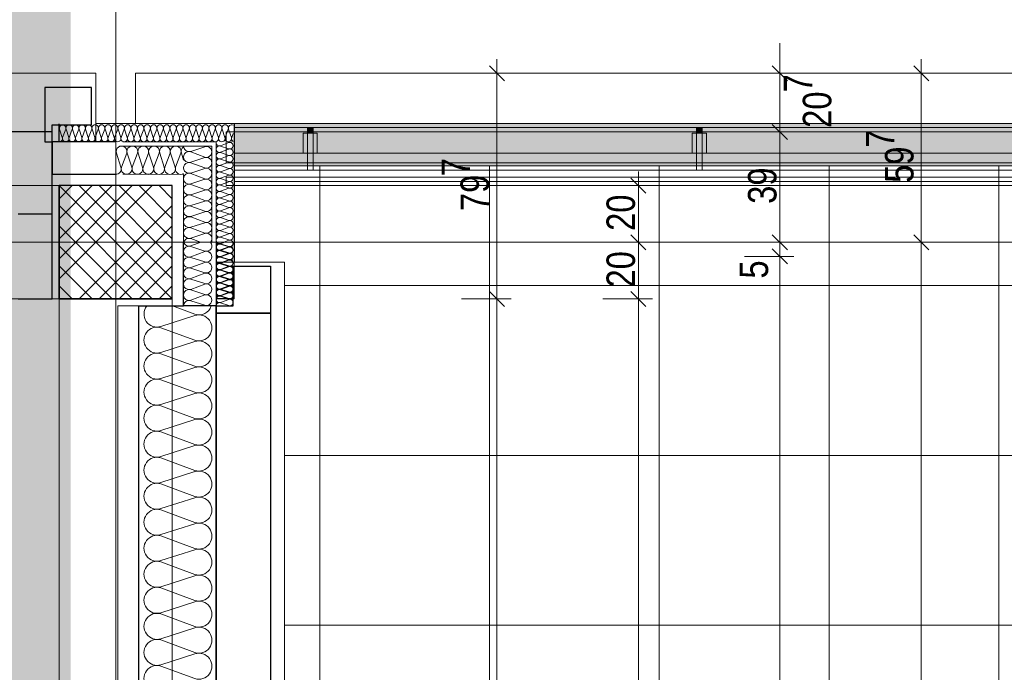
# Model space of a CAD drawing. Extents: x -620 to 300, y 62 to 1112.
# Tile 204 of 226: x -462 to -393, y 969 to 1015. Entities that reach past the tile are written whole.
import ezdxf
from ezdxf.lldxf.tags import DXFTag

# ---------------------------------------------------------------- set-up
doc = ezdxf.new("R2010")
doc.units = 0
doc.layers.get('0').update_dxf_attribs({"lineweight": 13})
for name, color, linetype, lineweight, true_color in [('30 -33 Aussenwände- 3 Aussenstützen', 7, 'Continuous', 50, 0x0000dd), ('30 -33 Aussenwände- 7 Fassade_ Elemente', 7, 'Continuous', 9, 0x00aacc), ('30 -34 Innenwände- 6 Elemente', 7, 'Continuous', 9, 0xff6633), ('30 -35 Decken- 1 Konstruktion-Träger- Stahlbeton', 7, 'Continuous', 13, 0x33aa00), ('30 -36 Dächer- 3 Dachbeläge', 7, 'Continuous', 15, 0x9999ff), ('30 -36 Dächer- 4 Dachbekleidungen', 7, 'Continuous', 9, 0xccccff), ('60- 61 allgemeine Ausstattung- 4 Terrassen', 9, 'Continuous', 9, 0x808080), ('70 -72 Beschriftung- 1 Beschriftung allgemein', 7, 'Continuous', 9, 0xff6633), ('70 -76 Bemaßung- 2 Allgemein', 9, 'Continuous', 5, 0x808080), ('iwb_Layout BA_Markierung', 7, 'Continuous', 9, 0xbadcdc)]:
    doc.layers.add(name, color=color, linetype=linetype, lineweight=lineweight, true_color=true_color)
doc.layers.add('70 -71 Achsen- 1 Gebäudeachsen', color=7, linetype='STRICHPUNKT2-A06CPVSFL0', lineweight=18)
doc.styles.get("Standard").update_dxf_attribs({"font": 'ARIALN.TTF'})
tags = doc.linetypes.add('grob-A06CPVSAL0', pattern=[14, 3, -8, 3]).pattern_tags.tags
tags[8:9] = [DXFTag(74, 4), DXFTag(75, 0), DXFTag(340, '0'), DXFTag(46, 0.0), DXFTag(50, 0.0), DXFTag(44, 0.0), DXFTag(45, 0.0)]
tags[6:7] = [DXFTag(74, 4), DXFTag(75, 0), DXFTag(340, '0'), DXFTag(46, 0.0), DXFTag(50, 0.0), DXFTag(44, 0.0), DXFTag(45, 0.0)]
tags[4:5] = [DXFTag(74, 4), DXFTag(75, 0), DXFTag(340, '0'), DXFTag(46, 0.0), DXFTag(50, 0.0), DXFTag(44, 0.0), DXFTag(45, 0.0)]
tags = doc.linetypes.add('STRICHPUNKT2-A06CPVSFL0', pattern=[12.7, 6.35, -3.175, 0, -3.175]).pattern_tags.tags
tags[10:11] = [DXFTag(74, 4), DXFTag(75, 0), DXFTag(340, '0'), DXFTag(46, 0.0), DXFTag(50, 0.0), DXFTag(44, 0.0), DXFTag(45, 0.0)]
tags[8:9] = [DXFTag(74, 4), DXFTag(75, 0), DXFTag(340, '0'), DXFTag(46, 0.0), DXFTag(50, 0.0), DXFTag(44, 0.0), DXFTag(45, 0.0)]
tags[6:7] = [DXFTag(74, 4), DXFTag(75, 0), DXFTag(340, '0'), DXFTag(46, 0.0), DXFTag(50, 0.0), DXFTag(44, 0.0), DXFTag(45, 0.0)]
tags[4:5] = [DXFTag(74, 4), DXFTag(75, 0), DXFTag(340, '0'), DXFTag(46, 0.0), DXFTag(50, 0.0), DXFTag(44, 0.0), DXFTag(45, 0.0)]

# ---------------------------------------------------------------- blocks, each defined once
blk = doc.blocks.new('Polygon-A06CPVS2L0')
at = {"color": 0, "linetype": 'ByBlock', "lineweight": -2, "ltscale": 0.13}
blk.add_solid([(-458.92, 86.609), (-538.631, 86.396), (-458.753, 1083.814), (-538.631, 1083.814)], dxfattribs=at)
blk = doc.blocks.new('Referenz-A06CPVSGL0')
at = {"layer": '30 -33 Aussenwände- 3 Aussenstützen', "color": 0, "lineweight": 9}
for p, q in [((-459.579, 1003.453), (-451.579, 995.453)), ((-452.993, 1003.453), (-459.579, 996.868)), ((-454.407, 1003.453), (-459.579, 998.282)), ((-455.821, 1003.453), (-459.579, 999.696)), ((-457.235, 1003.453), (-459.579, 1001.11)), ((-458.65, 1003.453), (-459.579, 1002.524)), ((-458.164, 1003.453), (-451.579, 996.868)), ((-456.75, 1003.453), (-451.579, 998.282)), ((-455.336, 1003.453), (-451.579, 999.696)), ((-453.922, 1003.453), (-451.579, 1001.11)), ((-452.507, 1003.453), (-451.579, 1002.524)), ((-459.579, 1002.039), (-452.993, 995.453)), ((-451.579, 1002.039), (-458.164, 995.453)), ((-459.579, 1000.625), (-454.407, 995.453)), ((-451.579, 1000.625), (-456.75, 995.453)), ((-455.579, 1000.453), (-455.579, 998.453)), ((-456.579, 999.453), (-454.579, 999.453)), ((-459.579, 999.211), (-455.821, 995.453)), ((-451.579, 999.211), (-455.336, 995.453)), ((-459.579, 997.797), (-457.235, 995.453)), ((-451.579, 997.797), (-453.922, 995.453)), ((-459.579, 996.382), (-458.65, 995.453)), ((-451.579, 996.382), (-452.507, 995.453))]:
    blk.add_line(p, q, dxfattribs=at)
at = {"layer": '30 -33 Aussenwände- 3 Aussenstützen', "color": 0, "linetype": 'Continuous', "lineweight": 25, "ltscale": 0.25}
for p, q in [((-451.579, 1003.453), (-459.579, 1003.453)), ((-459.579, 1003.453), (-459.579, 995.453)), ((-451.579, 995.453), (-451.579, 1003.453)), ((-459.579, 995.453), (-451.579, 995.453))]:
    blk.add_line(p, q, dxfattribs=at)
at = {"layer": '30 -33 Aussenwände- 7 Fassade_ Elemente', "color": 0, "linetype": 'Continuous', "ltscale": 0.13}
for p, q in [((-538.631, 1011.393), (-456.979, 1011.393)), ((-456.979, 1011.393), (-456.979, 1006.553)), ((-454.179, 1011.393), (-454.179, 1007.833)), ((-291.979, 1011.393), (-454.179, 1011.393)), ((-456.979, 1007.833), (-447.199, 1007.833)), ((-454.179, 1007.833), (-447.199, 1007.833)), ((-447.199, 1007.833), (-447.199, 1007.253)), ((-447.199, 1007.833), (-447.199, 995.453)), ((-459.353, 1006.85), (-459.546, 1007.45)), ((-459.109, 1007.45), (-459.331, 1006.85)), ((-458.894, 1006.85), (-459.087, 1007.45)), ((-458.894, 1006.85), (-459.087, 1007.45)), ((-458.65, 1007.45), (-458.871, 1006.85)), ((-458.65, 1007.45), (-458.871, 1006.85)), ((-458.434, 1006.85), (-458.627, 1007.45)), ((-458.19, 1007.45), (-458.412, 1006.85)), ((-457.975, 1006.85), (-458.167, 1007.45)), ((-457.73, 1007.45), (-457.952, 1006.85)), ((-457.515, 1006.85), (-457.708, 1007.45)), ((-457.271, 1007.45), (-457.492, 1006.85)), ((-457.055, 1006.85), (-457.248, 1007.45)), ((-456.811, 1007.45), (-457.033, 1006.85)), ((-456.596, 1006.85), (-456.789, 1007.45)), ((-456.351, 1007.45), (-456.573, 1006.85)), ((-456.136, 1006.85), (-456.329, 1007.45)), ((-455.892, 1007.45), (-456.114, 1006.85)), ((-455.676, 1006.85), (-455.869, 1007.45)), ((-455.432, 1007.45), (-455.654, 1006.85)), ((-455.217, 1006.85), (-455.41, 1007.45)), ((-454.972, 1007.45), (-455.194, 1006.85)), ((-454.757, 1006.85), (-454.95, 1007.45)), ((-454.513, 1007.45), (-454.735, 1006.85)), ((-454.298, 1006.85), (-454.49, 1007.45)), ((-454.053, 1007.45), (-454.275, 1006.85)), ((-453.838, 1006.85), (-454.031, 1007.45)), ((-453.594, 1007.45), (-453.815, 1006.85)), ((-453.378, 1006.85), (-453.571, 1007.45)), ((-453.134, 1007.45), (-453.356, 1006.85)), ((-452.919, 1006.85), (-453.111, 1007.45)), ((-452.674, 1007.45), (-452.896, 1006.85)), ((-452.459, 1006.85), (-452.652, 1007.45)), ((-452.215, 1007.45), (-452.436, 1006.85)), ((-451.999, 1006.85), (-452.192, 1007.45)), ((-451.755, 1007.45), (-451.977, 1006.85)), ((-451.54, 1006.85), (-451.733, 1007.45)), ((-451.295, 1007.45), (-451.517, 1006.85)), ((-451.08, 1006.85), (-451.273, 1007.45)), ((-450.836, 1007.45), (-451.058, 1006.85)), ((-450.62, 1006.85), (-450.813, 1007.45)), ((-450.376, 1007.45), (-450.598, 1006.85)), ((-450.161, 1006.85), (-450.354, 1007.45)), ((-449.917, 1007.45), (-450.138, 1006.85)), ((-449.701, 1006.85), (-449.894, 1007.45)), ((-449.457, 1007.45), (-449.679, 1006.85)), ((-449.242, 1006.85), (-449.434, 1007.45)), ((-448.997, 1007.45), (-449.219, 1006.85)), ((-448.782, 1006.85), (-448.975, 1007.45)), ((-448.538, 1007.45), (-448.759, 1006.85)), ((-448.322, 1006.85), (-448.515, 1007.45)), ((-448.322, 1006.85), (-448.515, 1007.45)), ((-448.078, 1007.45), (-448.3, 1006.85)), ((-448.078, 1007.45), (-448.3, 1006.85)), ((-447.863, 1006.85), (-448.055, 1007.45)), ((-447.863, 1006.85), (-448.055, 1007.45)), ((-447.618, 1007.45), (-447.84, 1006.85)), ((-447.779, 1007.253), (-133.379, 1007.253)), ((-447.403, 1006.85), (-447.596, 1007.45)), ((-447.381, 1006.85), (-447.279, 1007.126)), ((-447.199, 1007.253), (-291.979, 1007.253)), ((-460.079, 1006.553), (-460.079, 995.453)), ((-456.979, 1006.553), (-460.079, 1006.553)), ((-455.077, 1006.553), (-448.479, 1006.548)), ((-448.479, 1006.548), (-448.479, 999.453)), ((-447.579, 1006.491), (-448.179, 1006.269)), ((-447.703, 1006.553), (-447.579, 1006.514)), ((-455.209, 1004.754), (-455.53, 1005.754)), ((-454.801, 1005.753), (-455.172, 1004.753)), ((-455.077, 1006.253), (-448.779, 1006.249)), ((-454.443, 1004.753), (-454.764, 1005.753)), ((-454.443, 1004.753), (-454.764, 1005.753)), ((-454.035, 1005.753), (-454.406, 1004.753)), ((-454.035, 1005.753), (-454.406, 1004.753)), ((-453.677, 1004.752), (-453.998, 1005.753)), ((-453.269, 1005.752), (-453.64, 1004.752)), ((-452.911, 1004.752), (-453.232, 1005.752)), ((-452.911, 1004.752), (-453.232, 1005.752)), ((-452.503, 1005.751), (-452.874, 1004.752)), ((-452.503, 1005.751), (-452.874, 1004.752)), ((-452.145, 1004.751), (-452.466, 1005.751)), ((-452.145, 1004.751), (-452.466, 1005.751)), ((-451.737, 1005.751), (-452.108, 1004.751)), ((-451.379, 1004.751), (-451.7, 1005.751)), ((-450.971, 1005.75), (-451.342, 1004.751)), ((-450.778, 1005.264), (-450.934, 1005.75)), ((-450.279, 1005.877), (-449.279, 1006.198)), ((-449.279, 1005.469), (-450.279, 1005.839)), ((-448.779, 1006.249), (-448.779, 999.453)), ((-448.179, 1006.247), (-447.579, 1006.054)), ((-447.579, 1006.031), (-448.179, 1005.81)), ((-448.179, 1005.787), (-447.579, 1005.594)), ((-448.179, 1005.787), (-447.579, 1005.594)), ((-450.279, 1005.11), (-449.279, 1005.432)), ((-450.279, 1005.11), (-449.279, 1005.432)), ((-449.279, 1004.703), (-450.279, 1005.073)), ((-449.279, 1004.703), (-450.279, 1005.073)), ((-447.579, 1005.572), (-448.179, 1005.35)), ((-447.579, 1005.572), (-448.179, 1005.35)), ((-448.179, 1005.327), (-447.579, 1005.135)), ((-448.179, 1005.327), (-447.579, 1005.135)), ((-447.579, 1005.112), (-448.179, 1004.89)), ((-455.079, 1004.253), (-450.779, 1004.25)), ((-450.779, 1004.25), (-450.779, 999.453)), ((-450.279, 1004.344), (-449.279, 1004.666)), ((-449.279, 1003.937), (-450.279, 1004.307)), ((-448.179, 1004.868), (-447.579, 1004.675)), ((-447.579, 1004.652), (-448.179, 1004.431)), ((-448.179, 1004.408), (-447.579, 1004.215)), ((-450.279, 1003.578), (-449.279, 1003.9)), ((-449.279, 1003.171), (-450.279, 1003.541)), ((-447.579, 1004.193), (-448.179, 1003.971)), ((-448.179, 1003.949), (-447.579, 1003.756)), ((-447.579, 1003.733), (-448.179, 1003.511)), ((-450.279, 1002.812), (-449.279, 1003.134)), ((-448.179, 1003.489), (-447.579, 1003.296)), ((-447.579, 1003.274), (-448.179, 1003.052)), ((-448.179, 1003.029), (-447.579, 1002.836)), ((-447.579, 1002.814), (-448.179, 1002.592)), ((-449.279, 1002.405), (-450.279, 1002.775)), ((-450.279, 1002.046), (-449.279, 1002.368)), ((-448.179, 1002.57), (-447.579, 1002.377)), ((-447.579, 1002.354), (-448.179, 1002.133)), ((-448.179, 1002.11), (-447.579, 1001.917)), ((-449.279, 1001.639), (-450.279, 1002.009)), ((-450.279, 1001.28), (-449.279, 1001.602)), ((-450.279, 1001.28), (-449.279, 1001.602)), ((-447.579, 1001.895), (-448.179, 1001.673)), ((-448.179, 1001.65), (-447.579, 1001.458)), ((-447.579, 1001.435), (-448.179, 1001.213)), ((-449.279, 1000.873), (-450.279, 1001.243)), ((-449.279, 1000.873), (-450.279, 1001.243)), ((-450.279, 1000.514), (-449.279, 1000.836)), ((-450.279, 1000.514), (-449.279, 1000.836)), ((-448.179, 1001.191), (-447.579, 1000.998)), ((-447.579, 1000.975), (-448.179, 1000.754)), ((-448.179, 1000.731), (-447.579, 1000.538)), ((-455.579, 1000.453), (-455.579, 998.453)), ((-455.579, 998.453), (-455.579, 1000.453)), ((-455.579, 1000.453), (-455.579, 998.453)), ((-449.279, 1000.107), (-450.279, 1000.477)), ((-450.279, 999.748), (-449.279, 1000.069)), ((-447.579, 1000.516), (-448.179, 1000.294)), ((-448.179, 1000.271), (-447.579, 1000.079)), ((-447.579, 1000.056), (-448.179, 999.834)), ((-456.579, 999.453), (-454.579, 999.453)), ((-454.579, 999.453), (-456.579, 999.453)), ((-454.579, 999.453), (-456.579, 999.453)), ((-450.279, 999.711), (-449.583, 999.453)), ((-450.279, 999.191), (-449.568, 999.453)), ((-448.182, 999.334), (-447.86, 999.454)), ((-448.179, 999.812), (-447.579, 999.619)), ((-447.579, 999.597), (-448.179, 999.375)), ((-448.179, 999.352), (-447.579, 999.159)), ((-450.279, 999.153), (-449.279, 998.832)), ((-449.279, 998.794), (-450.279, 998.425)), ((-448.182, 999.312), (-447.581, 999.12)), ((-447.581, 999.097), (-448.181, 998.875)), ((-448.181, 998.852), (-447.581, 998.66)), ((-448.181, 998.852), (-447.581, 998.66)), ((-447.581, 998.637), (-448.181, 998.415)), ((-447.581, 998.637), (-448.181, 998.415)), ((-447.579, 999.137), (-448.179, 998.915)), ((-448.179, 998.893), (-447.579, 998.7)), ((-447.579, 998.677), (-448.179, 998.455)), ((-450.279, 998.387), (-449.279, 998.066)), ((-450.279, 998.387), (-449.279, 998.066)), ((-449.279, 998.028), (-450.279, 997.659)), ((-449.279, 998.028), (-450.279, 997.659)), ((-443.639, 998.053), (-448.479, 998.053)), ((-448.479, 998.053), (-448.479, 994.953)), ((-448.181, 998.393), (-447.581, 998.2)), ((-448.181, 998.393), (-447.581, 998.2)), ((-447.581, 998.178), (-448.181, 997.956)), ((-448.18, 997.933), (-447.58, 997.741)), ((-448.179, 998.433), (-447.579, 998.24)), ((-447.579, 998.218), (-448.179, 997.996)), ((-448.179, 997.973), (-447.579, 997.781)), ((-443.639, 835.853), (-443.639, 998.053)), ((-450.279, 997.621), (-449.279, 997.3)), ((-450.279, 997.621), (-449.279, 997.3)), ((-449.279, 997.262), (-450.279, 996.893)), ((-447.58, 997.718), (-448.18, 997.496)), ((-448.18, 997.473), (-447.58, 997.281)), ((-447.58, 997.259), (-448.18, 997.036)), ((-447.579, 997.758), (-448.179, 997.536)), ((-448.179, 997.514), (-447.579, 997.321)), ((-447.579, 997.298), (-448.179, 997.077)), ((-450.279, 996.855), (-449.279, 996.534)), ((-448.18, 997.014), (-447.58, 996.821)), ((-448.179, 997.054), (-447.579, 996.861)), ((-447.579, 996.839), (-448.179, 996.617)), ((-447.58, 996.799), (-448.179, 996.577)), ((-448.179, 996.594), (-447.579, 996.402)), ((-448.179, 996.554), (-447.579, 996.362)), ((-449.279, 996.496), (-450.279, 996.127)), ((-449.279, 996.496), (-450.279, 996.127)), ((-450.279, 996.089), (-449.279, 995.768)), ((-450.279, 996.089), (-449.279, 995.768)), ((-447.579, 996.379), (-448.179, 996.157)), ((-447.579, 996.379), (-448.179, 996.157)), ((-447.579, 996.339), (-448.179, 996.117)), ((-448.179, 996.135), (-447.579, 995.942)), ((-448.179, 996.135), (-447.579, 995.942)), ((-448.179, 996.095), (-447.579, 995.902)), ((-447.579, 995.919), (-448.179, 995.698)), ((-447.579, 995.88), (-448.179, 995.657)), ((-447.579, 995.88), (-448.179, 995.657)), ((-460.079, 995.453), (-538.631, 995.453)), ((-449.279, 995.73), (-450.279, 995.361)), ((-450.279, 995.323), (-449.279, 995.002)), ((-447.199, 995.453), (-448.479, 995.453)), ((-448.179, 995.675), (-447.579, 995.482)), ((-448.179, 995.635), (-447.579, 995.443)), ((-448.179, 995.635), (-447.579, 995.443)), ((-447.579, 995.42), (-448.178, 995.198)), ((-448.178, 995.175), (-447.578, 994.983)), ((-448.479, 994.953), (-455.439, 994.953)), ((-455.439, 994.953), (-455.439, 838.953)), ((-449.979, 994.367), (-451.565, 994.953)), ((-449.979, 994.277), (-452.379, 993.506)), ((-452.379, 993.416), (-449.979, 992.528)), ((-449.979, 992.438), (-452.379, 991.667)), ((-449.979, 992.438), (-452.379, 991.667)), ((-452.379, 991.577), (-449.979, 990.69)), ((-452.379, 991.577), (-449.979, 990.69)), ((-449.979, 990.6), (-452.379, 989.828)), ((-449.979, 990.6), (-452.379, 989.828)), ((-452.379, 989.738), (-449.979, 988.851)), ((-449.979, 988.761), (-452.379, 987.99)), ((-452.379, 987.9), (-449.979, 987.013)), ((-449.979, 986.923), (-452.379, 986.151)), ((-452.379, 986.061), (-449.979, 985.174)), ((-449.979, 985.084), (-452.379, 984.313)), ((-452.379, 984.223), (-449.979, 983.336)), ((-449.979, 983.246), (-452.379, 982.474)), ((-452.379, 982.384), (-449.979, 981.497)), ((-449.979, 981.407), (-452.379, 980.636)), ((-452.379, 980.546), (-449.979, 979.659)), ((-449.979, 979.569), (-452.379, 978.797)), ((-452.379, 978.707), (-449.979, 977.82)), ((-449.979, 977.73), (-452.379, 976.959)), ((-452.379, 976.869), (-449.979, 975.982)), ((-449.979, 975.892), (-452.379, 975.12)), ((-452.379, 975.03), (-449.979, 974.143)), ((-449.979, 974.053), (-452.379, 973.282)), ((-452.379, 973.192), (-449.979, 972.304)), ((-449.979, 972.214), (-452.379, 971.443)), ((-452.379, 971.353), (-449.979, 970.466)), ((-449.979, 970.376), (-452.379, 969.605)), ((-452.379, 969.515), (-449.979, 968.627))]:
    blk.add_line(p, q, dxfattribs=at)
at = {"layer": '30 -33 Aussenwände- 7 Fassade_ Elemente', "color": 0, "linetype": 'Continuous', "lineweight": 25, "ltscale": 0.25}
for p, q in [((-457.279, 1010.393), (-460.579, 1010.393)), ((-460.579, 1010.393), (-460.579, 1006.553)), ((-457.279, 1007.753), (-457.279, 1010.393)), ((-460.079, 1006.553), (-460.079, 1007.753)), ((-460.079, 1007.753), (-457.279, 1007.753)), ((-459.575, 1006.55), (-459.575, 1007.83)), ((-460.079, 1007.253), (-463.379, 1007.253)), ((-460.079, 1001.453), (-460.079, 1007.253)), ((-460.579, 1006.553), (-460.079, 1006.553)), ((-455.579, 1006.553), (-460.079, 1006.553)), ((-460.079, 1006.553), (-460.079, 1004.253)), ((-460.079, 1004.253), (-455.579, 1004.253)), ((-462.479, 1001.453), (-460.079, 1001.453)), ((-460.079, 995.453), (-460.079, 1001.453)), ((-450.779, 994.953), (-450.779, 999.453)), ((-450.779, 994.953), (-450.779, 999.453)), ((-448.479, 999.453), (-448.479, 834.453)), ((-448.479, 999.453), (-448.479, 994.953)), ((-447.279, 994.953), (-447.279, 997.753)), ((-447.279, 997.753), (-444.639, 997.753)), ((-444.639, 997.753), (-444.639, 994.453)), ((-462.479, 995.453), (-460.079, 995.453)), ((-447.199, 995.453), (-448.479, 995.453)), ((-453.939, 838.953), (-453.939, 994.953)), ((-453.939, 994.953), (-450.779, 994.953)), ((-448.479, 994.953), (-450.779, 994.953)), ((-448.479, 994.953), (-447.279, 994.953)), ((-448.479, 994.453), (-448.479, 994.953)), ((-448.479, 839.453), (-448.479, 994.453)), ((-448.479, 994.453), (-444.639, 994.453)), ((-444.639, 994.453), (-448.479, 994.453)), ((-444.639, 994.453), (-444.639, 839.453))]:
    blk.add_line(p, q, dxfattribs=at)
at = {"layer": '30 -33 Aussenwände- 7 Fassade_ Elemente', "color": 0, "linetype": 'Continuous', "ltscale": 0.13}
for centre, major_axis, end_param in [((-459.328, 1007.521), (0.219, -0.07), 3.765224), ((-458.868, 1007.521), (0.219, -0.07), 3.765224), ((-458.868, 1007.521), (0.219, -0.07), 3.765224), ((-458.408, 1007.521), (0.219, -0.07), 3.765224), ((-457.949, 1007.521), (0.219, -0.07), 3.765224), ((-457.489, 1007.521), (0.219, -0.07), 3.765224), ((-457.03, 1007.521), (0.219, -0.07), 3.765224), ((-456.57, 1007.521), (0.219, -0.07), 3.765224), ((-456.11, 1007.521), (0.219, -0.07), 3.765224), ((-455.651, 1007.521), (0.219, -0.07), 3.765224), ((-455.191, 1007.521), (0.219, -0.07), 3.765224), ((-454.731, 1007.521), (0.219, -0.07), 3.765224), ((-454.272, 1007.521), (0.219, -0.07), 3.765224), ((-453.812, 1007.521), (0.219, -0.07), 3.765224), ((-453.353, 1007.521), (0.219, -0.07), 3.765224), ((-452.893, 1007.521), (0.219, -0.07), 3.765224), ((-452.433, 1007.521), (0.219, -0.07), 3.765224), ((-451.974, 1007.521), (0.219, -0.07), 3.765224), ((-451.514, 1007.521), (0.219, -0.07), 3.765224), ((-451.054, 1007.521), (0.219, -0.07), 3.765224), ((-450.595, 1007.521), (0.219, -0.07), 3.765224), ((-450.135, 1007.521), (0.219, -0.07), 3.765224), ((-449.675, 1007.521), (0.219, -0.07), 3.765224), ((-449.216, 1007.521), (0.219, -0.07), 3.765224), ((-448.756, 1007.521), (0.219, -0.07), 3.765224), ((-448.297, 1007.521), (0.219, -0.07), 3.765224), ((-448.297, 1007.521), (-0.135, 0.186), 1.255075), ((-448.297, 1007.521), (0.135, 0.186), 1.255075), ((-448.297, 1007.521), (0.219, -0.07), 1.255075), ((-447.837, 1007.521), (0.219, -0.07), 3.765224), ((-447.837, 1007.521), (-0.135, 0.186), 1.255075), ((-447.837, 1007.521), (0.135, 0.186), 1.255075), ((-447.837, 1007.521), (0.219, -0.07), 1.255075), ((-447.377, 1007.521), (0.099, 0.207), 2.32715), ((-459.572, 1006.78), (-0.003, -0.23), 1.896254), ((-459.112, 1006.78), (-0.219, 0.07), 3.764652), ((-459.112, 1006.78), (-0.219, 0.07), 3.764652), ((-458.653, 1006.78), (-0.219, 0.07), 3.764652), ((-458.653, 1006.78), (-0.219, 0.07), 3.764652), ((-458.193, 1006.78), (-0.219, 0.07), 3.764652), ((-457.734, 1006.78), (-0.219, 0.07), 3.764652), ((-457.274, 1006.78), (-0.219, 0.07), 3.764652), ((-456.814, 1006.78), (-0.219, 0.07), 3.764652), ((-456.355, 1006.78), (-0.219, 0.07), 3.764652), ((-455.895, 1006.78), (-0.219, 0.07), 3.764652), ((-455.435, 1006.78), (-0.219, 0.07), 3.764652), ((-454.976, 1006.78), (-0.219, 0.07), 3.764652), ((-454.516, 1006.78), (-0.219, 0.07), 3.764652), ((-454.056, 1006.78), (-0.219, 0.07), 3.764652), ((-453.597, 1006.78), (-0.219, 0.07), 3.764652), ((-453.137, 1006.78), (-0.219, 0.07), 3.764652), ((-452.678, 1006.78), (-0.219, 0.07), 3.764652), ((-452.218, 1006.78), (-0.219, 0.07), 3.764652), ((-451.758, 1006.78), (-0.219, 0.07), 3.764652), ((-451.299, 1006.78), (-0.219, 0.07), 3.764652), ((-450.839, 1006.78), (-0.219, 0.07), 3.764652), ((-450.379, 1006.78), (-0.219, 0.07), 3.764652), ((-449.92, 1006.78), (-0.219, 0.07), 3.764652), ((-449.46, 1006.78), (-0.219, 0.07), 3.764652), ((-449, 1006.78), (-0.219, 0.07), 3.764652), ((-448.541, 1006.78), (-0.219, 0.07), 3.764652), ((-448.541, 1006.78), (-0.219, 0.07), 1.254884), ((-448.541, 1006.78), (-0.135, -0.186), 1.254884), ((-448.249, 1006.488), (-0.22, 0.066), 2.172087), ((-448.541, 1006.78), (0.135, -0.186), 1.254884), ((-448.081, 1006.78), (-0.219, 0.07), 3.764652), ((-448.081, 1006.78), (-0.219, 0.07), 1.254884), ((-448.081, 1006.78), (-0.135, -0.186), 1.254884), ((-448.081, 1006.78), (0.135, -0.186), 1.254884), ((-447.622, 1006.78), (-0.219, 0.07), 1.254884), ((-447.622, 1006.78), (-0.135, -0.186), 1.254884), ((-447.508, 1006.732), (-0.07, -0.219), 0.990893), ((-447.508, 1006.272), (0.186, 0.135), 1.255075), ((-447.622, 1006.78), (0.135, -0.186), 1.254884), ((-447.162, 1006.78), (-0.219, 0.07), 1.349822), ((-447.508, 1006.272), (0.186, -0.135), 1.255075), ((-455.166, 1005.871), (0.364, -0.118), 3.765224), ((-454.399, 1005.87), (0.364, -0.118), 3.765224), ((-454.399, 1005.87), (0.364, -0.118), 3.765224), ((-453.633, 1005.87), (0.364, -0.118), 3.765224), ((-452.867, 1005.869), (0.364, -0.118), 3.765224), ((-452.867, 1005.869), (-0.224, 0.31), 1.255075), ((-452.867, 1005.869), (0.225, 0.31), 1.255075), ((-452.867, 1005.869), (0.364, -0.118), 1.255075), ((-452.101, 1005.869), (0.364, -0.118), 3.765224), ((-452.101, 1005.869), (-0.224, 0.31), 1.255075), ((-452.101, 1005.869), (0.225, 0.31), 1.255075), ((-452.101, 1005.869), (0.364, -0.118), 1.255075), ((-451.335, 1005.868), (-0.224, 0.31), 1.255075), ((-451.335, 1005.868), (0.225, 0.31), 1.255075), ((-451.335, 1005.868), (0.364, -0.118), 1.255075), ((-450.569, 1005.867), (-0.208, 0.321), 1.307885), ((-450.396, 1005.475), (0.117, 0.364), 3.764652), ((-450.396, 1005.475), (0.117, 0.364), 3.764652), ((-450.396, 1006.241), (-0.383, 0.005), 1.896254), ((-449.161, 1005.834), (-0.117, -0.364), 3.765224), ((-448.249, 1006.028), (-0.186, 0.135), 1.254884), ((-448.249, 1005.569), (0.07, 0.219), 3.764652), ((-448.249, 1005.569), (-0.186, 0.135), 1.254884), ((-448.249, 1006.028), (0.07, 0.219), 1.254884), ((-448.249, 1006.028), (-0.186, -0.135), 1.254884), ((-448.249, 1005.569), (0.07, 0.219), 1.254884), ((-447.508, 1006.272), (-0.07, -0.219), 1.255075), ((-447.508, 1005.813), (-0.07, -0.219), 3.765224), ((-447.508, 1005.813), (0.186, 0.135), 1.255075), ((-447.508, 1005.813), (-0.07, -0.219), 1.255075), ((-447.508, 1005.353), (-0.07, -0.219), 3.765224), ((-447.508, 1005.353), (0.186, 0.135), 1.255075), ((-447.508, 1005.813), (0.186, -0.135), 1.255075), ((-450.396, 1004.709), (0.117, 0.364), 3.764652), ((-450.396, 1004.709), (0.117, 0.364), 3.764652), ((-449.161, 1005.068), (-0.117, -0.364), 3.765224), ((-449.161, 1005.068), (-0.117, -0.364), 3.765224), ((-448.249, 1005.109), (0.07, 0.219), 3.764652), ((-448.249, 1005.109), (-0.186, 0.135), 1.254884), ((-448.249, 1004.649), (0.07, 0.219), 3.764652), ((-448.249, 1005.569), (-0.186, -0.135), 1.254884), ((-448.249, 1005.109), (0.07, 0.219), 1.254884), ((-448.249, 1005.109), (-0.186, -0.135), 1.254884), ((-447.508, 1005.353), (-0.07, -0.219), 1.255075), ((-447.508, 1004.894), (-0.07, -0.219), 3.765224), ((-447.508, 1005.353), (0.186, -0.135), 1.255075), ((-455.574, 1004.636), (-0.006, -0.383), 1.896254), ((-454.808, 1004.636), (-0.364, 0.118), 3.764652), ((-454.808, 1004.636), (-0.364, 0.118), 3.764652), ((-454.042, 1004.635), (-0.364, 0.118), 3.764652), ((-454.042, 1004.635), (-0.364, 0.118), 3.764652), ((-453.276, 1004.635), (-0.364, 0.118), 3.764652), ((-453.276, 1004.635), (-0.364, 0.118), 1.254884), ((-453.276, 1004.635), (-0.225, -0.31), 1.254884), ((-453.276, 1004.635), (0.224, -0.31), 1.254884), ((-452.509, 1004.634), (-0.364, 0.118), 3.764652), ((-452.509, 1004.634), (-0.364, 0.118), 1.254884), ((-452.509, 1004.634), (-0.225, -0.31), 1.254884), ((-452.509, 1004.634), (0.224, -0.31), 1.254884), ((-451.743, 1004.634), (-0.364, 0.118), 1.254884), ((-451.743, 1004.634), (-0.225, -0.31), 1.254884), ((-451.743, 1004.634), (0.224, -0.31), 1.254884), ((-450.977, 1004.633), (-0.364, 0.118), 2.429518), ((-450.396, 1003.943), (0.117, 0.364), 3.764652), ((-449.161, 1004.302), (-0.117, -0.364), 3.765224), ((-448.249, 1004.19), (0.07, 0.219), 3.764652), ((-447.508, 1004.434), (-0.07, -0.219), 3.765224), ((-447.508, 1003.974), (-0.07, -0.219), 3.765224), ((-450.396, 1003.177), (0.117, 0.364), 3.764652), ((-449.161, 1003.535), (-0.117, -0.364), 3.765224), ((-448.249, 1003.73), (0.07, 0.219), 3.764652), ((-448.249, 1003.27), (0.07, 0.219), 3.764652), ((-447.508, 1003.515), (-0.07, -0.219), 3.765224), ((-450.396, 1002.411), (0.117, 0.364), 3.764652), ((-449.161, 1002.769), (-0.117, -0.364), 3.765224), ((-448.249, 1002.811), (0.07, 0.219), 3.764652), ((-447.508, 1003.055), (-0.07, -0.219), 3.765224), ((-447.508, 1002.595), (-0.07, -0.219), 3.765224), ((-449.161, 1002.003), (-0.117, -0.364), 3.765224), ((-448.249, 1002.351), (0.07, 0.219), 3.764652), ((-448.249, 1001.891), (0.07, 0.219), 3.764652), ((-447.508, 1002.136), (-0.07, -0.219), 3.765224), ((-450.396, 1001.644), (0.117, 0.364), 3.764652), ((-450.396, 1001.644), (-0.31, 0.225), 1.254884), ((-450.396, 1001.644), (0.117, 0.364), 1.254884), ((-450.396, 1001.644), (-0.31, -0.225), 1.254884), ((-449.161, 1001.237), (-0.117, -0.364), 3.765224), ((-449.161, 1001.237), (0.31, 0.225), 1.255075), ((-449.161, 1001.237), (0.31, -0.225), 1.255075), ((-448.249, 1001.432), (0.07, 0.219), 3.764652), ((-447.508, 1001.676), (-0.07, -0.219), 3.765224), ((-447.508, 1001.216), (-0.07, -0.219), 3.765224), ((-450.396, 1000.878), (0.117, 0.364), 3.764652), ((-450.396, 1000.878), (-0.31, 0.225), 1.254884), ((-450.396, 1000.878), (0.117, 0.364), 1.254884), ((-449.161, 1001.237), (-0.117, -0.364), 1.255075), ((-449.161, 1000.471), (-0.117, -0.364), 3.765224), ((-449.161, 1000.471), (0.31, 0.225), 1.255075), ((-448.249, 1000.972), (0.07, 0.219), 3.764652), ((-448.249, 1000.513), (0.07, 0.219), 3.764652), ((-447.508, 1000.757), (-0.07, -0.219), 3.765224), ((-450.396, 1000.112), (-0.31, 0.225), 1.254884), ((-450.396, 1000.878), (-0.31, -0.225), 1.254884), ((-450.396, 1000.112), (0.117, 0.364), 1.254884), ((-449.161, 1000.471), (-0.117, -0.364), 1.255075), ((-449.161, 999.705), (0.288, -0.252), 2.600578), ((-449.161, 1000.471), (0.31, -0.225), 1.255075), ((-448.249, 1000.053), (0.07, 0.219), 3.764652), ((-447.508, 1000.297), (-0.07, -0.219), 3.765224), ((-447.508, 999.838), (-0.07, -0.219), 3.765224), ((-450.396, 999.555), (-0.369, -0.102), 1.613483), ((-450.396, 999.346), (0.117, 0.364), 1.598679), ((-450.396, 1000.112), (-0.31, -0.225), 1.254884), ((-449.161, 999.196), (-0.117, -0.364), 2.619647), ((-448.249, 999.593), (0.07, 0.219), 3.764652), ((-448.249, 999.134), (0.07, 0.219), 3.764652), ((-448.252, 999.553), (-0.207, -0.1), 1.434048), ((-448.252, 999.093), (0.07, 0.219), 1.254884), ((-447.511, 999.338), (-0.07, -0.219), 2.411197), ((-447.508, 999.378), (-0.07, -0.219), 3.765224), ((-450.396, 998.789), (-0.31, 0.225), 1.254884), ((-450.396, 998.789), (0.117, 0.364), 1.254884), ((-449.161, 998.43), (-0.117, -0.364), 3.765224), ((-449.161, 998.43), (0.31, 0.225), 1.255075), ((-449.161, 998.43), (0.31, -0.225), 1.255075), ((-448.252, 999.093), (-0.186, 0.135), 1.254884), ((-448.251, 998.634), (0.07, 0.219), 3.764652), ((-448.251, 998.634), (-0.186, 0.135), 1.254884), ((-448.249, 998.674), (0.07, 0.219), 3.764652), ((-448.252, 999.093), (-0.186, -0.135), 1.254884), ((-448.251, 998.634), (0.07, 0.219), 1.254884), ((-447.511, 998.879), (-0.07, -0.219), 3.765224), ((-447.511, 998.879), (0.186, 0.135), 1.255075), ((-447.511, 998.879), (-0.07, -0.219), 1.255075), ((-447.51, 998.419), (-0.07, -0.219), 3.765224), ((-447.51, 998.419), (0.186, 0.135), 1.255075), ((-447.508, 998.918), (-0.07, -0.219), 3.765224), ((-447.508, 998.459), (-0.07, -0.219), 3.765224), ((-447.511, 998.879), (0.186, -0.135), 1.255075), ((-450.396, 998.023), (0.117, 0.364), 3.764652), ((-450.396, 998.023), (-0.31, 0.225), 1.254884), ((-450.396, 998.789), (-0.31, -0.225), 1.254884), ((-450.396, 998.023), (0.117, 0.364), 1.254884), ((-449.161, 998.43), (-0.117, -0.364), 1.255075), ((-449.161, 997.664), (-0.117, -0.364), 3.765224), ((-449.161, 997.664), (0.31, 0.225), 1.255075), ((-448.251, 998.174), (0.07, 0.219), 3.764652), ((-448.251, 998.174), (-0.186, 0.135), 1.254884), ((-448.251, 997.714), (0.07, 0.219), 3.764652), ((-448.249, 998.214), (0.07, 0.219), 3.764652), ((-448.249, 997.755), (0.07, 0.219), 3.764652), ((-448.251, 998.634), (-0.186, -0.135), 1.254884), ((-448.251, 998.174), (0.07, 0.219), 1.254884), ((-448.251, 998.174), (-0.186, -0.135), 1.254884), ((-447.51, 998.419), (-0.07, -0.219), 1.255075), ((-447.51, 997.959), (-0.07, -0.219), 3.765224), ((-447.508, 997.999), (-0.07, -0.219), 3.765224), ((-447.51, 998.419), (0.186, -0.135), 1.255075), ((-450.396, 997.257), (0.117, 0.364), 3.764652), ((-450.396, 997.257), (-0.31, 0.225), 1.254884), ((-450.396, 998.023), (-0.31, -0.225), 1.254884), ((-450.396, 997.257), (0.117, 0.364), 1.254884), ((-449.161, 997.664), (-0.117, -0.364), 1.255075), ((-449.161, 996.898), (-0.117, -0.364), 3.765224), ((-449.161, 997.664), (0.31, -0.225), 1.255075), ((-448.25, 997.255), (0.07, 0.219), 3.764652), ((-448.249, 997.295), (0.07, 0.219), 3.764652), ((-447.51, 997.5), (-0.07, -0.219), 3.765224), ((-447.509, 997.04), (-0.07, -0.219), 3.765224), ((-447.508, 997.539), (-0.07, -0.219), 3.765224), ((-447.508, 997.08), (-0.07, -0.219), 3.765224), ((-450.396, 996.491), (0.117, 0.364), 3.764652), ((-450.396, 996.491), (0.117, 0.364), 3.764652), ((-450.396, 997.257), (-0.31, -0.225), 1.254884), ((-449.161, 996.132), (-0.117, -0.364), 3.765224), ((-449.161, 996.132), (-0.117, -0.364), 3.765224), ((-448.25, 996.795), (0.07, 0.219), 3.764652), ((-448.25, 996.336), (0.07, 0.219), 3.764652), ((-448.249, 996.836), (0.07, 0.219), 3.764652), ((-448.249, 996.376), (0.07, 0.219), 3.764652), ((-448.249, 996.376), (0.07, 0.219), 3.764652), ((-447.509, 996.58), (-0.07, -0.219), 3.765224), ((-447.508, 996.62), (-0.07, -0.219), 3.765224), ((-450.396, 995.725), (0.117, 0.364), 3.764652), ((-450.396, 995.725), (0.117, 0.364), 3.764652), ((-448.249, 995.876), (0.07, 0.219), 3.764652), ((-448.249, 995.876), (0.07, 0.219), 3.764652), ((-448.249, 995.916), (0.07, 0.219), 3.764652), ((-448.249, 995.916), (0.07, 0.219), 3.764652), ((-447.508, 996.161), (-0.07, -0.219), 3.765224), ((-447.508, 996.161), (-0.07, -0.219), 3.765224), ((-447.509, 996.121), (-0.07, -0.219), 3.765224), ((-447.508, 995.701), (-0.07, -0.219), 3.765224), ((-447.508, 995.661), (-0.07, -0.219), 3.765224), ((-447.508, 995.661), (-0.07, -0.219), 3.765224), ((-450.396, 994.959), (0.117, 0.364), 1.896254), ((-449.161, 995.366), (-0.117, -0.364), 3.765224), ((-448.249, 995.416), (0.07, 0.219), 3.764652), ((-448.249, 995.416), (0.07, 0.219), 3.764652), ((-448.249, 995.457), (0.07, 0.219), 1.896254), ((-448.249, 994.957), (0.07, 0.219), 1.896254), ((-447.508, 995.202), (-0.07, -0.219), 3.765224), ((-452.66, 994.38), (-0.717, 0.574), 2.557098), ((-449.697, 995.241), (-0.282, -0.874), 1.563745), ((-449.697, 993.403), (0.744, 0.539), 1.254884), ((-449.697, 993.403), (0.744, -0.539), 1.254884), ((-452.66, 992.541), (0.282, 0.874), 3.765224), ((-452.66, 992.541), (-0.744, 0.539), 1.255075), ((-452.66, 992.541), (0.282, 0.874), 1.255075), ((-449.697, 993.403), (-0.282, -0.874), 1.254884), ((-449.697, 991.564), (-0.282, -0.874), 3.764652), ((-449.697, 991.564), (0.744, 0.539), 1.254884), ((-452.66, 990.703), (0.282, 0.874), 3.765224), ((-452.66, 992.541), (-0.744, -0.539), 1.255075), ((-452.66, 990.703), (0.282, 0.874), 1.255075), ((-449.697, 991.564), (0.744, -0.539), 1.254884), ((-452.66, 990.703), (-0.744, 0.539), 1.255075), ((-449.697, 991.564), (-0.282, -0.874), 1.254884), ((-449.697, 989.726), (-0.282, -0.874), 3.764652), ((-449.697, 989.726), (0.744, 0.539), 1.254884), ((-452.66, 988.864), (0.282, 0.874), 3.765224), ((-452.66, 990.703), (-0.744, -0.539), 1.255075), ((-449.697, 989.726), (0.744, -0.539), 1.254884), ((-449.697, 989.726), (-0.282, -0.874), 1.254884), ((-449.697, 987.887), (-0.282, -0.874), 3.764652), ((-452.66, 987.026), (0.282, 0.874), 3.765224), ((-449.697, 986.048), (-0.282, -0.874), 3.764652), ((-452.66, 985.187), (0.282, 0.874), 3.765224), ((-449.697, 984.21), (-0.282, -0.874), 3.764652), ((-452.66, 983.349), (0.282, 0.874), 3.765224), ((-449.697, 982.371), (-0.282, -0.874), 3.764652), ((-452.66, 981.51), (0.282, 0.874), 3.765224), ((-449.697, 980.533), (-0.282, -0.874), 3.764652), ((-452.66, 979.672), (0.282, 0.874), 3.765224), ((-449.697, 978.694), (-0.282, -0.874), 3.764652), ((-452.66, 977.833), (0.282, 0.874), 3.765224), ((-449.697, 976.856), (-0.282, -0.874), 3.764652), ((-452.66, 975.994), (0.282, 0.874), 3.765224), ((-449.697, 975.017), (-0.282, -0.874), 3.764652), ((-452.66, 974.156), (0.282, 0.874), 3.765224), ((-449.697, 973.179), (-0.282, -0.874), 3.764652), ((-452.66, 972.317), (0.282, 0.874), 3.765224), ((-449.697, 971.34), (-0.282, -0.874), 3.764652), ((-452.66, 970.479), (0.282, 0.874), 3.765224), ((-449.697, 969.502), (-0.282, -0.874), 3.764652), ((-452.66, 968.64), (0.282, 0.874), 3.765224)]:
    blk.add_ellipse(centre, major_axis=major_axis, ratio=1, start_param=0, end_param=end_param, dxfattribs=at)
at = {"layer": '30 -34 Innenwände- 6 Elemente', "color": 0, "linetype": 'Continuous', "ltscale": 0.13}
for p, q in [((-133.379, 1007.253), (-447.779, 1007.253)), ((-447.779, 1007.253), (-447.779, 1005.053)), ((-447.779, 1005.053), (-133.379, 1005.053)), ((-133.379, 1004.053), (-447.779, 1004.053)), ((-447.779, 1004.053), (-447.779, 1003.453)), ((-447.779, 1003.453), (-133.379, 1003.453))]:
    blk.add_line(p, q, dxfattribs=at)
at = {"layer": '30 -35 Decken- 1 Konstruktion-Träger- Stahlbeton', "color": 0, "linetype": 'grob-A06CPVSAL0', "lineweight": -2, "ltscale": 0.13}
for p, q in [((-459.579, 1003.453), (-538.631, 1003.453)), ((-459.579, 995.453), (-538.631, 995.453)), ((-459.579, 778.453), (-459.579, 995.453)), ((-451.579, 778.453), (-451.579, 995.453))]:
    blk.add_line(p, q, dxfattribs=at)
at = {"layer": '30 -35 Decken- 1 Konstruktion-Träger- Stahlbeton', "color": 0, "lineweight": 35}
for q in [(-459.579, 1003.453), (-451.579, 995.453)]:
    blk.add_line((-459.579, 995.453), q, dxfattribs=at)
at = {"layer": '30 -36 Dächer- 3 Dachbeläge', "color": 0, "linetype": 'Continuous', "ltscale": 0.15}
for p, q in [((-447.179, 1007.853), (-447.179, 1004.853)), ((-133.979, 1007.853), (-447.179, 1007.853)), ((-447.179, 1004.853), (-133.979, 1004.853))]:
    blk.add_line(p, q, dxfattribs=at)
at = {"layer": '30 -36 Dächer- 3 Dachbeläge', "color": 0, "lineweight": 9}
for p, q in [((-442.029, 1007.553), (-442.029, 1007.153)), ((-442.029, 1007.153), (-441.629, 1007.153)), ((-441.629, 1007.153), (-441.629, 1007.553)), ((-414.529, 1007.553), (-414.529, 1007.153)), ((-414.529, 1007.153), (-414.129, 1007.153)), ((-414.129, 1007.153), (-414.129, 1007.553))]:
    blk.add_line(p, q, dxfattribs=at)
at = {"layer": '30 -36 Dächer- 3 Dachbeläge', "color": 0, "lineweight": 0}
for points in [[(-447.179, 1004.853), (-447.179, 1007.853), (-133.979, 1004.853)], [(-133.979, 1004.853), (-447.179, 1007.853), (-133.979, 1007.853)], [(-441.629, 1007.153), (-442.029, 1007.153), (-441.629, 1007.553)], [(-441.629, 1007.553), (-442.029, 1007.153), (-442.029, 1007.553)], [(-414.129, 1007.153), (-414.529, 1007.153), (-414.129, 1007.553)], [(-414.129, 1007.553), (-414.529, 1007.153), (-414.529, 1007.553)]]:
    blk.add_solid(points, dxfattribs=at)
at = {"layer": '30 -36 Dächer- 4 Dachbekleidungen', "color": 0, "linetype": 'Continuous', "ltscale": 0.13}
for p, q in [((-447.179, 1007.553), (-447.179, 1005.753)), ((-133.979, 1007.553), (-447.179, 1007.553)), ((-442.329, 1005.753), (-442.329, 1007.153)), ((-442.329, 1007.153), (-442.029, 1007.153)), ((-442.029, 1005.753), (-442.029, 1007.153)), ((-442.029, 1007.153), (-441.629, 1007.153)), ((-441.629, 1007.153), (-441.629, 1005.753)), ((-441.329, 1007.153), (-441.629, 1007.153)), ((-441.329, 1005.753), (-441.329, 1007.153)), ((-414.829, 1005.753), (-414.829, 1007.153)), ((-414.829, 1007.153), (-414.529, 1007.153)), ((-414.529, 1005.753), (-414.529, 1007.153)), ((-414.529, 1007.153), (-414.129, 1007.153)), ((-414.129, 1007.153), (-414.129, 1005.753)), ((-413.829, 1007.153), (-414.129, 1007.153)), ((-413.829, 1005.753), (-413.829, 1007.153)), ((-447.179, 1005.753), (-133.979, 1005.753)), ((-442.029, 1005.753), (-442.029, 1004.553)), ((-441.629, 1004.553), (-441.629, 1005.753)), ((-414.529, 1005.753), (-414.529, 1004.553)), ((-414.129, 1004.553), (-414.129, 1005.753)), ((-447.179, 1004.553), (-447.179, 1003.753)), ((-133.979, 1004.553), (-447.179, 1004.553)), ((-442.029, 1004.553), (-441.629, 1004.553)), ((-414.529, 1004.553), (-414.129, 1004.553)), ((-447.179, 1003.753), (-133.979, 1003.753))]:
    blk.add_line(p, q, dxfattribs=at)
at = {"layer": '60- 61 allgemeine Ausstattung- 4 Terrassen', "color": 0}
for p, q in [((-133.979, 1004.853), (-447.179, 1004.853)), ((-447.179, 1004.853), (-447.179, 998.053)), ((-441.159, 786.393), (-441.159, 1004.853)), ((-429.159, 786.393), (-429.159, 1004.853)), ((-417.159, 786.393), (-417.159, 1004.853)), ((-405.159, 786.393), (-405.159, 1004.853)), ((-393.159, 786.393), (-393.159, 1004.853)), ((-447.179, 998.053), (-443.639, 998.053)), ((-443.639, 998.053), (-443.639, 786.393)), ((-443.639, 996.394), (-137.519, 996.394)), ((-443.639, 984.394), (-137.519, 984.394)), ((-443.639, 972.394), (-137.519, 972.394))]:
    blk.add_line(p, q, dxfattribs=at)
at = {"layer": '70 -71 Achsen- 1 Gebäudeachsen', "color": 0, "linetype": 'STRICHPUNKT2-A06CPVSFL0', "ltscale": 0.18}
for p, q in [((-455.579, 1084.393), (-455.579, 84.953)), ((-538.631, 999.453), (76.533, 999.453))]:
    blk.add_line(p, q, dxfattribs=at)
at = {"layer": '70 -72 Beschriftung- 1 Beschriftung allgemein', "color": 0, "linetype": 'Continuous', "ltscale": 0.13}
for p, q in [((-455.579, 1003.453), (-451.579, 1003.453)), ((-451.579, 1003.453), (-451.579, 995.453))]:
    blk.add_line(p, q, dxfattribs=at)
at = {"layer": '70 -76 Bemaßung- 2 Allgemein', "color": 0, "linetype": 'Continuous', "ltscale": 0.13}
for p, q in [((-408.639, 1012.454), (-408.639, 1013.514)), ((-428.639, 1012.393), (-428.639, 1010.333)), ((-408.639, 1010.393), (-408.639, 1012.454)), ((-398.639, 1012.393), (-398.639, 1010.333)), ((-431.139, 1011.393), (-427.639, 1011.393)), ((-411.139, 1011.393), (-407.639, 1011.393)), ((-408.639, 1007.253), (-408.639, 1011.393)), ((-401.139, 1011.393), (-397.639, 1011.393)), ((-428.639, 996.514), (-428.639, 1010.333)), ((-398.639, 1000.514), (-398.639, 1010.333)), ((-408.639, 1008.253), (-408.639, 1006.193)), ((-408.639, 1008.253), (-408.639, 1006.193)), ((-411.139, 1007.253), (-407.639, 1007.253)), ((-411.139, 1007.253), (-407.639, 1007.253)), ((-408.639, 1006.193), (-408.639, 1005.133)), ((-408.639, 1000.514), (-408.639, 1006.193)), ((-418.639, 1004.453), (-418.639, 1002.393)), ((-421.139, 1003.453), (-417.639, 1003.453)), ((-418.639, 1000.514), (-418.639, 1002.393)), ((-408.639, 1000.514), (-408.639, 1001.574)), ((-418.639, 998.453), (-418.639, 1000.514)), ((-418.639, 1000.453), (-418.639, 998.393)), ((-408.639, 998.453), (-408.639, 1000.514)), ((-408.639, 998.453), (-408.639, 1000.514)), ((-398.639, 998.453), (-398.639, 1000.514)), ((-398.639, 1000.453), (-398.639, 998.393)), ((-421.139, 999.453), (-417.639, 999.453)), ((-421.139, 999.453), (-417.639, 999.453)), ((-411.139, 999.453), (-407.639, 999.453)), ((-411.139, 999.453), (-407.639, 999.453)), ((-408.639, 998.453), (-408.639, 999.453)), ((-408.639, 999.453), (-408.639, 997.393)), ((-408.639, 999.453), (-408.639, 997.393)), ((-401.139, 999.453), (-397.639, 999.453)), ((-401.139, 999.453), (-397.639, 999.453)), ((-418.639, 996.514), (-418.639, 998.393)), ((-411.139, 998.453), (-407.639, 998.453)), ((-411.139, 998.453), (-407.639, 998.453)), ((-398.639, 787.454), (-398.639, 998.393)), ((-408.639, 997.393), (-408.639, 996.333)), ((-408.639, 836.514), (-408.639, 997.393)), ((-428.639, 994.453), (-428.639, 996.514)), ((-428.639, 996.453), (-428.639, 994.393)), ((-418.639, 994.453), (-418.639, 996.514)), ((-418.639, 996.453), (-418.639, 994.393)), ((-431.139, 995.453), (-427.639, 995.453)), ((-431.139, 995.453), (-427.639, 995.453)), ((-421.139, 995.453), (-417.639, 995.453)), ((-421.139, 995.453), (-417.639, 995.453)), ((-428.639, 843.014), (-428.639, 994.393)), ((-418.639, 839.514), (-418.639, 994.393))]:
    blk.add_line(p, q, dxfattribs=at)
at = {"layer": '70 -76 Bemaßung- 2 Allgemein', "color": 0, "linetype": 'Continuous', "lineweight": 20, "ltscale": 0.2}
for p, q in [((-429.169, 1011.924), (-428.108, 1010.863)), ((-408.108, 1010.863), (-409.169, 1011.924)), ((-399.169, 1011.924), (-398.108, 1010.863)), ((-409.169, 1007.784), (-408.108, 1006.723)), ((-409.169, 1007.784), (-408.108, 1006.723)), ((-419.169, 1003.984), (-418.108, 1002.923)), ((-418.108, 998.923), (-419.169, 999.984)), ((-419.169, 999.984), (-418.108, 998.923)), ((-408.108, 998.923), (-409.169, 999.984)), ((-408.108, 998.923), (-409.169, 999.984)), ((-398.108, 998.923), (-399.169, 999.984)), ((-399.169, 999.984), (-398.108, 998.923)), ((-409.169, 998.984), (-408.108, 997.923)), ((-409.169, 998.984), (-408.108, 997.923)), ((-428.108, 994.923), (-429.169, 995.984)), ((-429.169, 995.984), (-428.108, 994.923)), ((-418.108, 994.923), (-419.169, 995.984)), ((-419.169, 995.984), (-418.108, 994.923))]:
    blk.add_line(p, q, dxfattribs=at)
at = {"layer": '30 -33 Aussenwände- 7 Fassade_ Elemente', "color": 0, "linetype": 'ByBlock', "ltscale": 0.13, "insert": (-447.779, 1000.187), "char_height": 0.0036, "attachment_point": 1, "rotation": 180}
for s in ['{\\fArial Narrow;instanceID}', '{\\fArial Narrow;IFC_UUID}']:
    blk.add_mtext(s, dxfattribs=at)
at = {"layer": '30 -33 Aussenwände- 7 Fassade_ Elemente', "color": 0, "linetype": 'Continuous', "ltscale": 0.13, "insert": (-486.216, 998.94), "char_height": 1.51033, "attachment_point": 1}
blk.add_mtext('{\\fArial Narrow;dezentrales Lüftungsgerät}', dxfattribs=at)
at = {"layer": '70 -76 Bemaßung- 2 Allgemein', "color": 0, "linetype": 'Continuous', "ltscale": 0.13, "char_height": 2.01377, "attachment_point": 1, "rotation": 90}
for s, insert in [('{\\fArial Narrow;7}', (-408.357, 1010.039)), ('{\\fArial Narrow;20}', (-407.015, 1007.538)), ('{\\fArial Narrow;7}', (-402.551, 1006.125)), ('{\\fArial Narrow;59}', (-401.208, 1003.652)), ('{\\fArial Narrow;7}', (-432.551, 1004.119)), ('{\\fArial Narrow;39}', (-410.89, 1002.169)), ('{\\fArial Narrow;79}', (-431.208, 1001.658)), ('{\\fArial Narrow;20}', (-420.89, 1000.257)), ('{\\fArial Narrow;20}', (-420.89, 996.257)), ('{\\fArial Narrow;5}', (-411.481, 996.887))]:
    blk.add_mtext(s, dxfattribs=dict(at, insert=insert))

msp = doc.modelspace()

# ---------------------------------------------------------------- block references
at = {"color": 8, "lineweight": 13, "ltscale": 0.13, "true_color": 0x808080}
msp.add_blockref('Referenz-A06CPVSGL0', (0, 0), dxfattribs=at)
at = {"layer": 'iwb_Layout BA_Markierung', "ltscale": 0.13}
msp.add_blockref('Polygon-A06CPVS2L0', (0, 0), dxfattribs=at)

doc.saveas('drawing.dxf')
